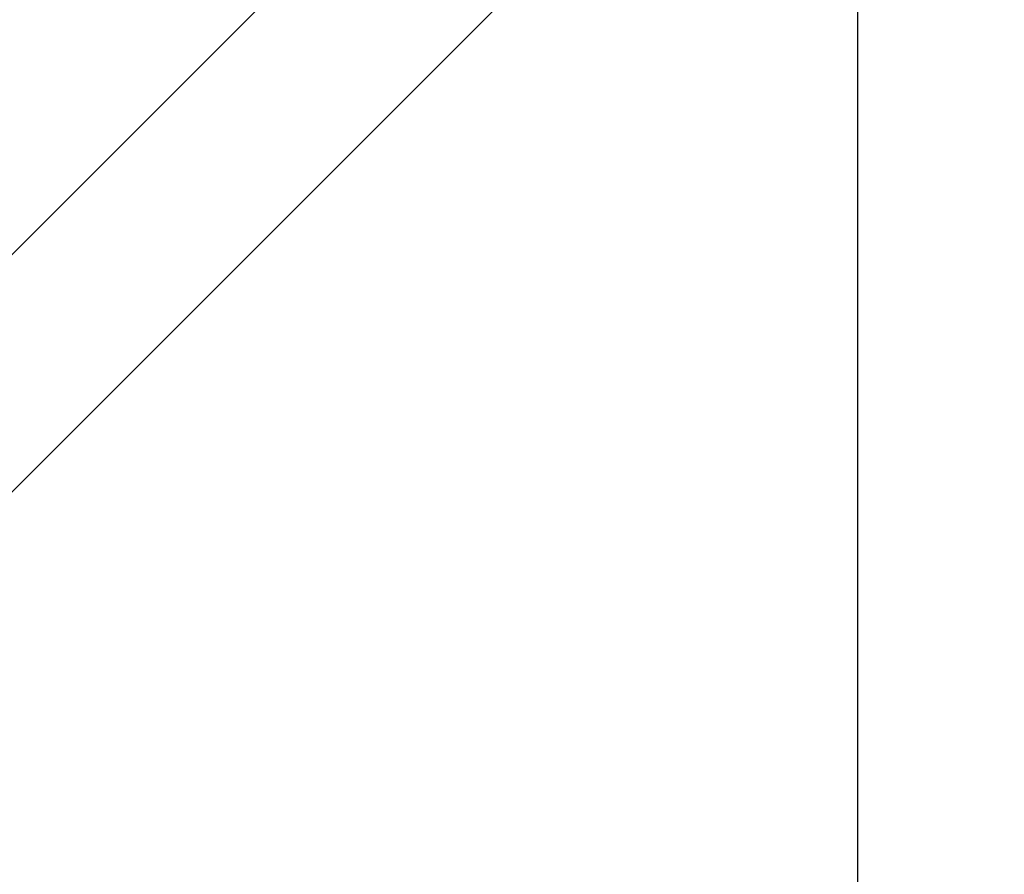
# Model space of a CAD drawing. Header units: millimetres. Extents: x -630 to 192, y -7 to 1615.
# Tile 241 of 249: x 169.75 to 175.32, y 1587.75 to 1592.58. Entities that reach past the tile are written whole.
import ezdxf

# ---------------------------------------------------------------- set-up
doc = ezdxf.new("R2010")
doc.units = ezdxf.units.MM
doc.header["$MEASUREMENT"] = 0
doc.layers.add('OVIDIO 160x80x72h', color=7, linetype='Continuous')

msp = doc.modelspace()

# ---------------------------------------------------------------- linework, layer by layer
at = {"layer": 'OVIDIO 160x80x72h', "extrusion": (-0.235702, -0.235702, 0.942809)}
for points in [[(-1008.0272, 1310.2758), (-1008.0272, 1419.3536)], [(-1007.0785, 1419.3536), (-1007.0785, 1310.2758)], [(-1005.1811, 1310.2758), (-1005.1811, 1419.3536)], [(-1004.2324, 1419.3536), (-1004.2324, 1310.2758)]]:
    msp.add_lwpolyline(points, dxfattribs=at)
at = {"layer": 'OVIDIO 160x80x72h', "extrusion": (1, 0, 0)}
for points in [[(1595.3638, 719.6873), (1582.9708, 719.6873)], [(1582.9708, 717.004), (1595.3638, 717.004)]]:
    msp.add_lwpolyline(points, dxfattribs=at)
at = {"layer": 'OVIDIO 160x80x72h'}
msp.add_lwpolyline([(174.4938, 1582.9708), (174.4938, 1595.3638)], dxfattribs=at)
at = {"layer": 'OVIDIO 160x80x72h', "extrusion": (0.881185, -0.265561, -0.391139)}
for points in [[(1528.5229, 489.9697), (1574.8432, 550.088)], [(1574.8432, 550.088), (1528.5229, 489.9697)]]:
    msp.add_lwpolyline(points, dxfattribs=at)
at = {"layer": 'OVIDIO 160x80x72h', "extrusion": (0.881208, -0.265507, -0.391124)}
for points in [[(1528.5177, 491.4484), (1574.1374, 550.6686)], [(1574.1374, 550.6686), (1528.5177, 491.4484)]]:
    msp.add_lwpolyline(points, dxfattribs=at)
at = {"layer": 'OVIDIO 160x80x72h', "extrusion": (0, 1, 0)}
msp.add_lwpolyline([(-173.823, 719.6873), (-175.1647, 717.004)], dxfattribs=at)
at = {"layer": 'OVIDIO 160x80x72h', "extrusion": (-0.108979, -0.202852, 0.973126)}
for points in [[(-593.8948, 1609.3524), (-593.8948, 1448.6965)], [(-593.8948, 1448.6965), (-593.8948, 1609.3524)], [(-593.5994, 1609.3524), (-593.5994, 1448.6965)], [(-593.3039, 1448.6965), (-593.3039, 1609.3524)], [(-593.3039, 1609.3524), (-593.3039, 1448.6965)]]:
    msp.add_lwpolyline(points, dxfattribs=at)
at = {"layer": 'OVIDIO 160x80x72h', "extrusion": (-0.108995, -0.202872, 0.97312)}
for points in [[(-595.7545, 1607.7746), (-595.7545, 1602.7746)], [(-595.7545, 1602.7746), (-595.7545, 1607.7746)]]:
    msp.add_lwpolyline(points, dxfattribs=at)

doc.saveas('drawing.dxf')
